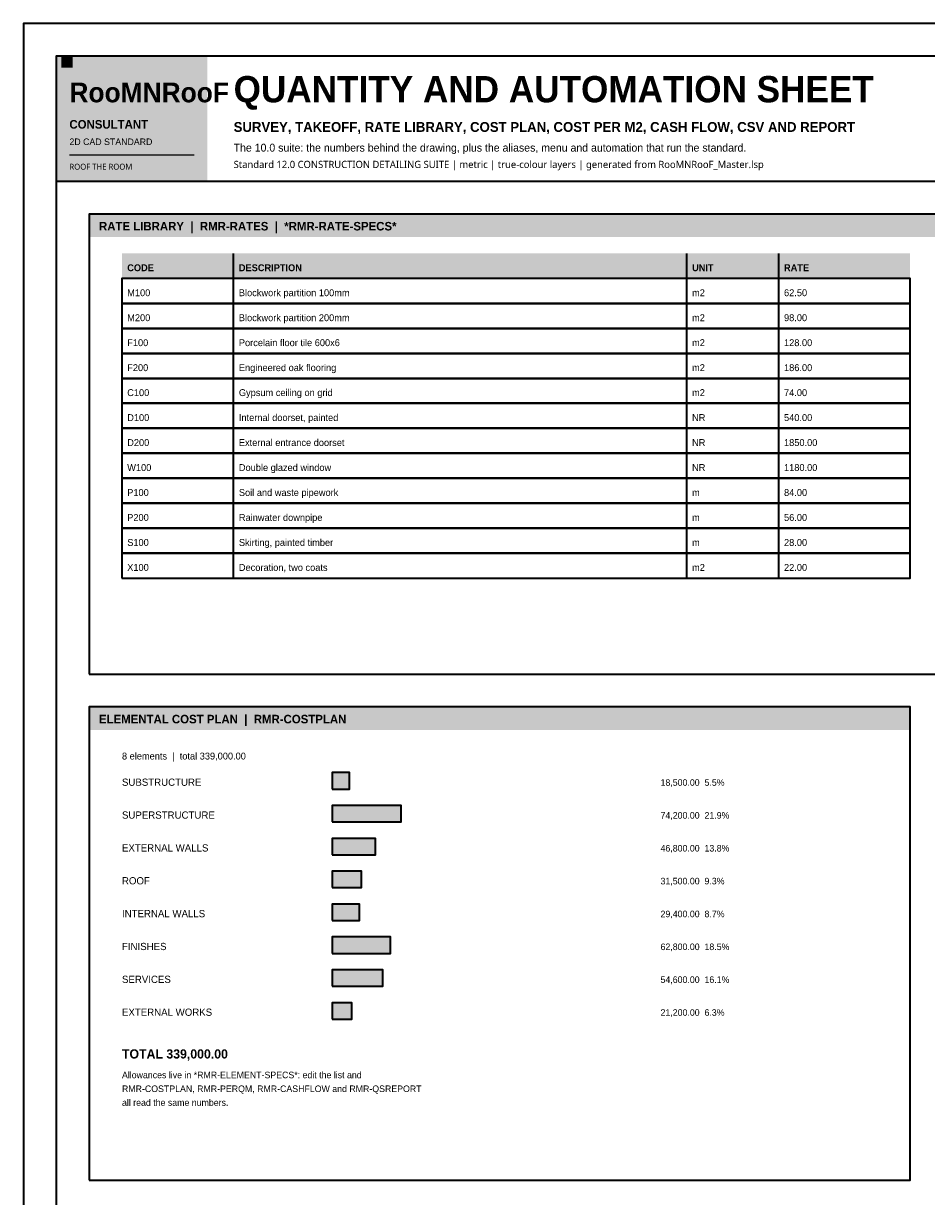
# Model space of a CAD drawing. Header units: millimetres. Extents: x 0 to 841, y 0 to 594.
# Tile 2 of 5: x 0 to 275, y 237 to 594. Entities that reach past the tile are written whole.
import ezdxf

# ---------------------------------------------------------------- set-up
doc = ezdxf.new("R2010")
doc.units = ezdxf.units.MM
for name, color, linetype, lineweight, true_color in [('RMR-A-FRAME', 7, 'Continuous', 35, 0x1f2a33), ('RMR-A-TEXT', 7, 'Continuous', 13, 0x1f2a33), ('RMR-M-FILL', 7, 'Continuous', 9, 0xf4eee2), ('RMR-PRES-KEY', 7, 'Continuous', 18, 0xd6a34c), ('RMR-PRES-TITLE', 7, 'Continuous', 25, 0xc65d48)]:
    doc.layers.add(name, color=color, linetype=linetype, lineweight=lineweight, true_color=true_color)
doc.styles.add('RMR-BODY', font='Aptos.ttf')
doc.styles.add('RMR-HEAD', font='Montserrat-SemiBold.ttf', dxfattribs={"width": 0.95})
doc.styles.add('RMR-LABEL', font='Aptos.ttf', dxfattribs={"width": 0.98})
doc.styles.add('RMR-MARK', font='RobotoMono-Regular.ttf', dxfattribs={"width": 0.9})
doc.styles.add('RMR-NOTE', font='Aptos.ttf', dxfattribs={"width": 0.95})
doc.styles.add('RMR-NUMBER', font='Montserrat-SemiBold.ttf', dxfattribs={"width": 0.9})
doc.styles.add('RMR-TITLE', font='Montserrat-SemiBold.ttf', dxfattribs={"width": 0.92})

msp = doc.modelspace()

# ---------------------------------------------------------------- linework, layer by layer
at = {"layer": 'RMR-A-FRAME', "true_color": 0x398982}
msp.add_line((10, 546), (831, 546), dxfattribs=at)
at = {"layer": 'RMR-A-FRAME', "true_color": 0x1f2a33}
for p, q in [((64, 516.4), (64, 524)), ((202, 516.4), (202, 524)), ((230, 516.4), (230, 524))]:
    msp.add_line(p, q, dxfattribs=at)
at = {"layer": 'RMR-A-FRAME', "true_color": 0x566874}
for p, q in [((64, 508.8), (64, 516.4)), ((202, 508.8), (202, 516.4)), ((230, 508.8), (230, 516.4)), ((64, 501.2), (64, 508.8)), ((202, 501.2), (202, 508.8)), ((230, 501.2), (230, 508.8)), ((64, 493.6), (64, 501.2)), ((202, 493.6), (202, 501.2)), ((230, 493.6), (230, 501.2)), ((64, 486), (64, 493.6)), ((202, 486), (202, 493.6)), ((230, 486), (230, 493.6)), ((64, 478.4), (64, 486)), ((202, 478.4), (202, 486)), ((230, 478.4), (230, 486)), ((64, 470.8), (64, 478.4)), ((202, 470.8), (202, 478.4)), ((230, 470.8), (230, 478.4)), ((64, 463.2), (64, 470.8)), ((202, 463.2), (202, 470.8)), ((230, 463.2), (230, 470.8)), ((64, 455.6), (64, 463.2)), ((202, 455.6), (202, 463.2)), ((230, 455.6), (230, 463.2)), ((64, 448), (64, 455.6)), ((202, 448), (202, 455.6)), ((230, 448), (230, 455.6)), ((64, 440.4), (64, 448)), ((202, 440.4), (202, 448)), ((230, 440.4), (230, 448)), ((64, 432.8), (64, 440.4)), ((202, 432.8), (202, 440.4)), ((230, 432.8), (230, 440.4)), ((64, 425.2), (64, 432.8)), ((202, 425.2), (202, 432.8)), ((230, 425.2), (230, 432.8))]:
    msp.add_line(p, q, dxfattribs=at)
at = {"layer": 'RMR-A-FRAME', "true_color": 0x1f2a33}
msp.add_lwpolyline([(0, 0), (841, 0), (841, 594), (0, 594), (0, 0)], dxfattribs=at)
at = {"layer": 'RMR-A-FRAME', "true_color": 0x398982}
msp.add_lwpolyline([(10, 10), (831, 10), (831, 584), (10, 584), (10, 10)], dxfattribs=at)
at = {"layer": 'RMR-A-FRAME', "true_color": 0x566874}
for points in [[(20, 396), (306, 396), (306, 536), (20, 536), (20, 396)], [(30, 508.8), (270, 508.8), (270, 516.4), (30, 516.4), (30, 508.8)], [(30, 501.2), (270, 501.2), (270, 508.8), (30, 508.8), (30, 501.2)], [(30, 493.6), (270, 493.6), (270, 501.2), (30, 501.2), (30, 493.6)], [(30, 486), (270, 486), (270, 493.6), (30, 493.6), (30, 486)], [(30, 478.4), (270, 478.4), (270, 486), (30, 486), (30, 478.4)], [(30, 470.8), (270, 470.8), (270, 478.4), (30, 478.4), (30, 470.8)], [(30, 463.2), (270, 463.2), (270, 470.8), (30, 470.8), (30, 463.2)], [(30, 455.6), (270, 455.6), (270, 463.2), (30, 463.2), (30, 455.6)], [(30, 448), (270, 448), (270, 455.6), (30, 455.6), (30, 448)], [(30, 440.4), (270, 440.4), (270, 448), (30, 448), (30, 440.4)], [(30, 432.8), (270, 432.8), (270, 440.4), (30, 440.4), (30, 432.8)], [(30, 425.2), (270, 425.2), (270, 432.8), (30, 432.8), (30, 425.2)], [(20, 242), (270, 242), (270, 386), (20, 386), (20, 242)], [(94, 361), (99.24, 361), (99.24, 366), (94, 366), (94, 361)], [(94, 351), (115.01, 351), (115.01, 356), (94, 356), (94, 351)], [(94, 341), (107.25, 341), (107.25, 346), (94, 346), (94, 341)], [(94, 331), (102.92, 331), (102.92, 336), (94, 336), (94, 331)], [(94, 321), (102.33, 321), (102.33, 326), (94, 326), (94, 321)], [(94, 311), (111.78, 311), (111.78, 316), (94, 316), (94, 311)], [(94, 301), (109.46, 301), (109.46, 306), (94, 306), (94, 301)], [(94, 291), (100, 291), (100, 296), (94, 296), (94, 291)]]:
    msp.add_lwpolyline(points, dxfattribs=at)
at = {"layer": 'RMR-M-FILL', "true_color": 0x566874}
msp.add_solid([(94, 361), (99.24, 361), (94, 366), (99.24, 366)], dxfattribs=at)
at = {"layer": 'RMR-M-FILL', "true_color": 0xc65d48}
msp.add_solid([(94, 351), (115.01, 351), (94, 356), (115.01, 356)], dxfattribs=at)
at = {"layer": 'RMR-M-FILL', "true_color": 0xd6a34c}
for points in [[(94, 341), (107.25, 341), (94, 346), (107.25, 346)], [(94, 291), (100, 291), (94, 296), (100, 296)]]:
    msp.add_solid(points, dxfattribs=at)
at = {"layer": 'RMR-M-FILL', "true_color": 0x398982}
for points in [[(94, 331), (102.92, 331), (94, 336), (102.92, 336)], [(94, 301), (109.46, 301), (94, 306), (109.46, 306)]]:
    msp.add_solid(points, dxfattribs=at)
at = {"layer": 'RMR-M-FILL', "true_color": 0x2f74b5}
msp.add_solid([(94, 321), (102.33, 321), (94, 326), (102.33, 326)], dxfattribs=at)
at = {"layer": 'RMR-M-FILL', "true_color": 0xeee1c9}
msp.add_solid([(94, 311), (111.78, 311), (94, 316), (111.78, 316)], dxfattribs=at)
at = {"layer": 'RMR-PRES-KEY', "true_color": 0xd6a34c}
msp.add_solid([(11.5, 580.5), (15, 580.5), (11.5, 584), (15, 584)], dxfattribs=at)
at = {"layer": 'RMR-PRES-TITLE', "true_color": 0xd6a34c}
msp.add_line((14, 554), (52, 554), dxfattribs=at)
at = {"layer": 'RMR-PRES-TITLE', "true_color": 0xc65d48}
for points in [[(10, 546), (56, 546), (10, 584), (56, 584)], [(20, 529), (306, 529), (20, 536), (306, 536)], [(20, 379), (270, 379), (20, 386), (270, 386)]]:
    msp.add_solid(points, dxfattribs=at)
at = {"layer": 'RMR-PRES-TITLE', "true_color": 0xeee1c9}
msp.add_solid([(30, 516.4), (270, 516.4), (30, 524), (270, 524)], dxfattribs=at)

# ---------------------------------------------------------------- texts
at = {"layer": 'RMR-A-TEXT', "true_color": 0x1f2a33}
for s, height, style, p in [('SURVEY, TAKEOFF, RATE LIBRARY, COST PLAN, COST PER M2, CASH FLOW, CSV AND REPORT', 3, 'RMR-HEAD', (64, 561)), ('CODE', 2.1, 'RMR-HEAD', (31.6, 518.6)), ('DESCRIPTION', 2.1, 'RMR-HEAD', (65.6, 518.6)), ('UNIT', 2.1, 'RMR-HEAD', (203.6, 518.6)), ('RATE', 2.1, 'RMR-HEAD', (231.6, 518.6)), ('Blockwork partition 100mm', 2.1, 'RMR-BODY', (65.6, 511)), ('m2', 2.1, 'RMR-BODY', (203.6, 511)), ('62.50', 2.1, 'RMR-BODY', (231.6, 511)), ('Blockwork partition 200mm', 2.1, 'RMR-BODY', (65.6, 503.4)), ('m2', 2.1, 'RMR-BODY', (203.6, 503.4)), ('98.00', 2.1, 'RMR-BODY', (231.6, 503.4)), ('Porcelain floor tile 600x6', 2.1, 'RMR-BODY', (65.6, 495.8)), ('m2', 2.1, 'RMR-BODY', (203.6, 495.8)), ('128.00', 2.1, 'RMR-BODY', (231.6, 495.8)), ('Engineered oak flooring', 2.1, 'RMR-BODY', (65.6, 488.2)), ('m2', 2.1, 'RMR-BODY', (203.6, 488.2)), ('186.00', 2.1, 'RMR-BODY', (231.6, 488.2)), ('Gypsum ceiling on grid', 2.1, 'RMR-BODY', (65.6, 480.6)), ('m2', 2.1, 'RMR-BODY', (203.6, 480.6)), ('74.00', 2.1, 'RMR-BODY', (231.6, 480.6)), ('Internal doorset, painted', 2.1, 'RMR-BODY', (65.6, 473)), ('NR', 2.1, 'RMR-BODY', (203.6, 473)), ('540.00', 2.1, 'RMR-BODY', (231.6, 473)), ('External entrance doorset', 2.1, 'RMR-BODY', (65.6, 465.4)), ('NR', 2.1, 'RMR-BODY', (203.6, 465.4)), ('1850.00', 2.1, 'RMR-BODY', (231.6, 465.4)), ('Double glazed window', 2.1, 'RMR-BODY', (65.6, 457.8)), ('NR', 2.1, 'RMR-BODY', (203.6, 457.8)), ('1180.00', 2.1, 'RMR-BODY', (231.6, 457.8)), ('Soil and waste pipework', 2.1, 'RMR-BODY', (65.6, 450.2)), ('m', 2.1, 'RMR-BODY', (203.6, 450.2)), ('84.00', 2.1, 'RMR-BODY', (231.6, 450.2)), ('Rainwater downpipe', 2.1, 'RMR-BODY', (65.6, 442.6)), ('m', 2.1, 'RMR-BODY', (203.6, 442.6)), ('56.00', 2.1, 'RMR-BODY', (231.6, 442.6)), ('Skirting, painted timber', 2.1, 'RMR-BODY', (65.6, 435)), ('m', 2.1, 'RMR-BODY', (203.6, 435)), ('28.00', 2.1, 'RMR-BODY', (231.6, 435)), ('Decoration, two coats', 2.1, 'RMR-BODY', (65.6, 427.4)), ('m2', 2.1, 'RMR-BODY', (203.6, 427.4)), ('22.00', 2.1, 'RMR-BODY', (231.6, 427.4)), ('SUBSTRUCTURE', 2.2, 'RMR-LABEL', (30, 362)), ('18,500.00  5.5%', 2, 'RMR-BODY', (194, 362)), ('SUPERSTRUCTURE', 2.2, 'RMR-LABEL', (30, 352)), ('74,200.00  21.9%', 2, 'RMR-BODY', (194, 352)), ('EXTERNAL WALLS', 2.2, 'RMR-LABEL', (30, 342)), ('46,800.00  13.8%', 2, 'RMR-BODY', (194, 342)), ('ROOF', 2.2, 'RMR-LABEL', (30, 332)), ('31,500.00  9.3%', 2, 'RMR-BODY', (194, 332)), ('INTERNAL WALLS', 2.2, 'RMR-LABEL', (30, 322)), ('29,400.00  8.7%', 2, 'RMR-BODY', (194, 322)), ('FINISHES', 2.2, 'RMR-LABEL', (30, 312)), ('62,800.00  18.5%', 2, 'RMR-BODY', (194, 312)), ('SERVICES', 2.2, 'RMR-LABEL', (30, 302)), ('54,600.00  16.1%', 2, 'RMR-BODY', (194, 302)), ('EXTERNAL WORKS', 2.2, 'RMR-LABEL', (30, 292)), ('21,200.00  6.3%', 2, 'RMR-BODY', (194, 292))]:
    msp.add_text(s, height=height, dxfattribs=dict(at, style=style)).set_placement(p)
at = {"layer": 'RMR-A-TEXT', "true_color": 0x566874}
for s, height, style, p in [('The 10.0 suite: the numbers behind the drawing, plus the aliases, menu and automation that run the standard.', 2.4, 'RMR-NOTE', (64, 555)), ('Standard 12.0 CONSTRUCTION DETAILING SUITE | metric | true-colour layers | generated from RooMNRooF_Master.lsp', 2.2, 'RMR-MARK', (64, 550)), ('8 elements  |  total 339,000.00', 2.1, 'RMR-NOTE', (30, 370)), ('Allowances live in *RMR-ELEMENT-SPECS*: edit the list and', 2, 'RMR-NOTE', (30, 273)), ('RMR-COSTPLAN, RMR-PERQM, RMR-CASHFLOW and RMR-QSREPORT', 2, 'RMR-NOTE', (30, 268.8)), ('all read the same numbers.', 2, 'RMR-NOTE', (30, 264.6))]:
    msp.add_text(s, height=height, dxfattribs=dict(at, style=style)).set_placement(p)
at = {"layer": 'RMR-A-TEXT', "true_color": 0xc65d48}
for s, height, style, p in [('M100', 2.1, 'RMR-LABEL', (31.6, 511)), ('M200', 2.1, 'RMR-LABEL', (31.6, 503.4)), ('F100', 2.1, 'RMR-LABEL', (31.6, 495.8)), ('F200', 2.1, 'RMR-LABEL', (31.6, 488.2)), ('C100', 2.1, 'RMR-LABEL', (31.6, 480.6)), ('D100', 2.1, 'RMR-LABEL', (31.6, 473)), ('D200', 2.1, 'RMR-LABEL', (31.6, 465.4)), ('W100', 2.1, 'RMR-LABEL', (31.6, 457.8)), ('P100', 2.1, 'RMR-LABEL', (31.6, 450.2)), ('P200', 2.1, 'RMR-LABEL', (31.6, 442.6)), ('S100', 2.1, 'RMR-LABEL', (31.6, 435)), ('X100', 2.1, 'RMR-LABEL', (31.6, 427.4)), ('TOTAL 339,000.00', 2.8, 'RMR-NUMBER', (30, 279))]:
    msp.add_text(s, height=height, dxfattribs=dict(at, style=style)).set_placement(p)
at = {"layer": 'RMR-PRES-TITLE', "true_color": 0xeee1c9}
for s, height, style, p in [('RooMNRooF', 6, 'RMR-TITLE', (14, 570)), ('CONSULTANT', 2.6, 'RMR-HEAD', (14, 562)), ('2D CAD STANDARD', 2, 'RMR-NOTE', (14, 557)), ('ROOF THE ROOM', 1.8, 'RMR-MARK', (14, 549.5)), ('RATE LIBRARY  |  RMR-RATES  |  *RMR-RATE-SPECS*', 2.6, 'RMR-HEAD', (23, 531)), ('ELEMENTAL COST PLAN  |  RMR-COSTPLAN', 2.6, 'RMR-HEAD', (23, 381))]:
    msp.add_text(s, height=height, dxfattribs=dict(at, style=style)).set_placement(p)
at = {"layer": 'RMR-PRES-TITLE', "true_color": 0xc65d48, "style": 'RMR-TITLE'}
msp.add_text('QUANTITY AND AUTOMATION SHEET', height=8, dxfattribs=at).set_placement((64, 570))

doc.saveas('drawing.dxf')
